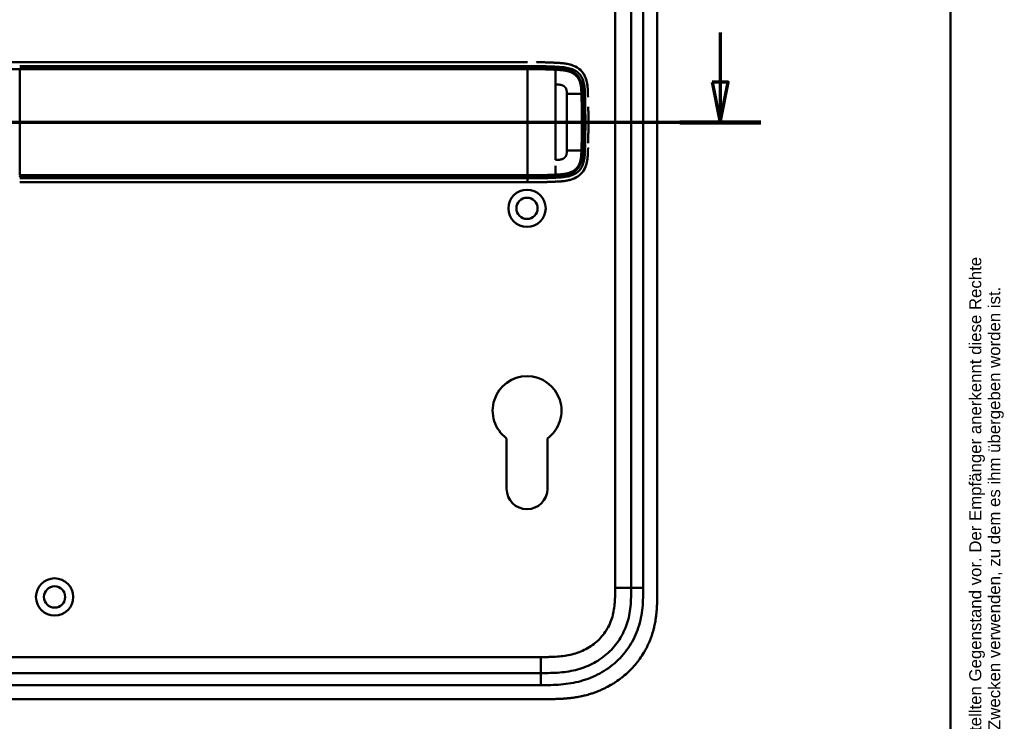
# Model space of a CAD drawing. Header units: millimetres. Extents: x 20 to 833, y 20 to 574.
# Tile 9 of 10: x 587 to 833, y 252 to 427. Entities that reach past the tile are written whole.
import ezdxf
from ezdxf.enums import TextEntityAlignment as Align

# ---------------------------------------------------------------- set-up
doc = ezdxf.new("R2010")
doc.units = ezdxf.units.MM
doc.header["$LTSCALE"] = 2
for name, color, linetype, lineweight in [('Schnittansichtslinien(DIN)', 7, 'Continuous', 70), ('Sichtbare Kanten(DIN)', 7, 'Continuous', 50), ('Sichtbare tangentiale Kanten(DIN)', 7, 'Continuous', 50), ('Skizziergeometrie(DIN)', 7, 'Continuous', 50), ('Symbole(DIN)', 7, 'Continuous', 25)]:
    doc.layers.add(name, color=color, linetype=linetype, lineweight=lineweight)
doc.styles.add('Aktuell-DIN', font='arial.ttf')
doc.styles.add('Textstil10', font='arial.ttf')
doc.styles.add('Textstil41', font='arial.ttf', dxfattribs={"width": 0.8})
doc.styles.add('Textstil83', font='arial.ttf', dxfattribs={"width": 0.8})

# ---------------------------------------------------------------- blocks, each defined once
blk = doc.blocks.new('Ränder Standardrahmen')
at = {"layer": 'Skizziergeometrie(DIN)', "flags": 128}
blk.add_lwpolyline([(10, 10), (10, 287), (410, 287), (410, 10), (10, 10)], dxfattribs=at)
blk = doc.blocks.new('Schriftfelder Heusser')
at = {"layer": 'Symbole(DIN)', "color": 7, "insert": (293.33, 191.7), "char_height": 1.5, "width": 182.3003, "attachment_point": 1, "rotation": 90, "line_spacing_factor": 0.944221, "style": 'Aktuell-DIN'}
blk.add_mtext('\\fArial|b0|i0;\\H1.5000;Die Schlossfabrik Heusser AG ist Eigentümerin dieses Dokumentes und behält sich alle Rechte an diesem und dem dargestellten Gegenstand vor. Der Empfänger anerkennt diese Rechte\\Pund wird das Dokument nicht ohne schriftliche Ermächtigung der Eigentümerin Dritten zugänglich machen oder zu anderen Zwecken verwenden, zu dem es ihm übergeben worden ist.\\P ', dxfattribs=at)
at = {"layer": 'Symbole(DIN)', "color": 179, "true_color": 0x262659, "style": 'Textstil10'}
blk.add_attdef('ERSTELLUNGSDATUM_001', (217.23, 218.29), '', height=2, dxfattribs=at)
at = {"layer": 'Symbole(DIN)', "color": 179, "true_color": 0x262659}
for tag, height, style, p in [('AUTOR', 2.49, 'Aktuell-DIN', (240.03, 219.26)), ('KONTROLLDATUM', 2, 'Textstil10', (217.42, 215.04)), ('KONTROLLIERT_VON', 2, 'Textstil10', (239.98, 215.05))]:
    blk.add_attdef(tag, text='', height=height, dxfattribs=dict(at, style=style)).set_placement(p, align=Align.MIDDLE_LEFT)
at = {"layer": 'Symbole(DIN)', "color": 7, "style": 'Textstil83', "width": 0.8}
blk.add_attdef('Anfänglicher_Ansichtsmaßstab_001', (281.57, 213.34), '', height=2.3, dxfattribs=at)
at = {"layer": 'Symbole(DIN)', "color": 179, "true_color": 0x262659, "style": 'Textstil10'}
blk.add_attdef('PROJEKT', text='', height=2, dxfattribs=at).set_placement((217.77, 209.72), align=Align.BOTTOM_LEFT)
at = {"layer": 'Symbole(DIN)', "color": 7, "style": 'Textstil41', "width": 0.8}
blk.add_attdef('STATUS', text='', height=5, dxfattribs=at).set_placement((284.53, 195.86), align=Align.MIDDLE_CENTER)
blk = doc.blocks.new('2DTransSchnitt0')
at = {"layer": 'Schnittansichtslinien(DIN)', "linetype": 'Continuous'}
for p, q in [((381.24, 211.92), (381.24, 205.72)), ((380.24, 205.72), (381.24, 200.72)), ((382.24, 205.72), (380.24, 205.72)), ((381.24, 205.72), (381.24, 200.72)), ((381.24, 200.72), (382.24, 205.72)), ((386.29, 200.72), (250.64, 200.72))]:
    blk.add_line(p, q, dxfattribs=at)
at = {"layer": 'Schnittansichtslinien(DIN)', "linetype": 'Continuous', "lineweight": 140}
blk.add_line((386.29, 200.72), (376.2, 200.72), dxfattribs=at)
at = {"layer": 'Schnittansichtslinien(DIN)', "linetype": 'Continuous', "flags": 128}
blk.add_lwpolyline([(380.24, 205.72), (381.24, 200.72), (382.24, 205.72), (380.24, 205.72)], dxfattribs=at)
at = {"layer": 'Schnittansichtslinien(DIN)'}
blk.add_solid([(380.24, 205.72), (381.24, 200.72), (382.24, 205.72), (380.24, 205.72)], dxfattribs=at)

msp = doc.modelspace()

# ---------------------------------------------------------------- linework, layer by layer
at = {"layer": 'Sichtbare Kanten(DIN)'}
for p, q in [((740.212, 285.263), (740.212, 474.695)), ((746.712, 284.264), (746.712, 475.695)), ((714.348, 416.483), (587.497, 416.483)), ((724.134, 404.479), (724.135, 404.479)), ((728.186, 404.479), (728.186, 404.479)), ((724.135, 398.479), (724.134, 398.479)), ((728.186, 398.479), (728.186, 398.479)), ((587.497, 386.483), (714.348, 386.483)), ((709.111, 309.979), (709.111, 322.555)), ((719.311, 322.554), (719.311, 309.979)), ((572.75, 263.979), (717.673, 263.979)), ((559.75, 257.479), (718.673, 257.479))]:
    msp.add_line(p, q, dxfattribs=at)
for centre, radius in [((714.212, 379.979), 4.65), ((714.212, 379.979), 2.65), ((596.212, 282.979), 4.65), ((596.212, 282.979), 2.65)]:
    msp.add_circle(centre, radius, dxfattribs=at)
for centre, radius, start, end in [((714.212, 401.479), 14, 104.46083, 104.46616), ((714.212, 401.479), 13.8, 100.78374, 100.78832), ((714.212, 401.479), 13.8, 73.28693, 73.28729), ((714.212, 401.479), 11.7, 31.98569, 31.98649), ((714.212, 401.479), 11.6, 31.18578, 31.18695), ((714.212, 401.479), 11.5, 30.35256, 30.35418), ((714.212, 401.479), 11.5, 329.64582, 329.64689), ((714.212, 401.479), 11.6, 328.81305, 328.81381), ((714.212, 401.479), 11.7, 328.01351, 328.01403), ((714.212, 401.479), 14, 255.42748, 255.43284), ((714.212, 401.479), 13.8, 259.06815, 259.07275), ((714.211, 401.48), 13.801, 286.81616, 286.8165), ((714.212, 329.479), 8.6, 306.36956, 233.62588), ((714.211, 309.979), 5.1, 180, 0)]:
    msp.add_arc(centre, radius, start, end, dxfattribs=at)
for points, degree, knots in [([(560.869, 416.483), (561.255, 416.483), (561.622, 416.483), (562.426, 416.483), (562.845, 416.483), (564.11, 416.483), (564.999, 416.483), (567.872, 416.483), (569.953, 416.483), (575.1, 416.483), (578.208, 416.483), (583.37, 416.483), (585.434, 416.483), (587.497, 416.483)], 3, [0, 0, 0, 0, 0.1534173, 0.1534173, 0.3047718, 0.3047718, 0.5966116, 0.5966116, 1.2249955, 1.2249955, 2.1545342, 2.1545342, 2.7736042, 2.7736042, 2.7736042, 2.7736042]), ([(716.58, 416.472), (716.58, 416.472), (716.58, 416.472), (716.58, 416.472), (716.58, 416.472), (716.58, 416.472), (716.58, 416.472), (716.581, 416.472), (716.582, 416.472), (716.587, 416.472), (716.592, 416.472), (716.604, 416.472), (716.611, 416.472), (716.636, 416.472), (716.654, 416.471), (716.77, 416.47), (716.867, 416.468), (716.997, 416.466), (717.029, 416.466), (717.072, 416.465), (717.083, 416.465), (717.097, 416.465), (717.101, 416.464), (717.106, 416.464), (717.107, 416.464), (717.108, 416.464), (717.109, 416.464), (717.109, 416.464), (717.11, 416.464), (717.11, 416.464), (717.11, 416.464), (717.11, 416.464)], 3, [0, 0, 0, 0, 0.000010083, 0.000010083, 0.000030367, 0.000030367, 0.000084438, 0.000084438, 0.00022861, 0.00022861, 0.001766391, 0.001766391, 0.003816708, 0.003816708, 0.009284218, 0.009284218, 0.038444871, 0.038444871, 0.048164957, 0.048164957, 0.051405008, 0.051405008, 0.052485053, 0.052485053, 0.052845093, 0.052845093, 0.05296512, 0.05296512, 0.053005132, 0.053005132, 0.053043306, 0.053043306, 0.053043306, 0.053043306]), ([(721.478, 416.316), (721.478, 416.316), (721.459, 416.317), (721.268, 416.326), (720.902, 416.342), (720.348, 416.368), (719.593, 416.396), (718.787, 416.425), (718.113, 416.443), (717.621, 416.455), (717.305, 416.461), (717.164, 416.463), (717.11, 416.464)], 5, [0, 0, 0, 0, 0, 0, 0.00002286, 0.00969157, 0.09825636, 0.18682115, 0.27538594, 0.36395073, 0.40823312, 0.43566831, 0.43566831, 0.43566831, 0.43566831, 0.43566831, 0.43566831]), ([(723.178, 416.202), (723.121, 416.207), (723.064, 416.213), (723.008, 416.218), (722.729, 416.244), (722.451, 416.264), (722.172, 416.28)], 3, [1.11173243, 1.11173243, 1.11173243, 1.11173243, 1.12964673, 1.12964673, 1.12964673, 1.21762011, 1.21762011, 1.21762011, 1.21762011]), ([(722.172, 416.28), (722.172, 416.28), (722.172, 416.28), (722.172, 416.28), (722.172, 416.28), (722.173, 416.28), (722.173, 416.28), (722.175, 416.28), (722.176, 416.28), (722.18, 416.28), (722.184, 416.279), (722.197, 416.279), (722.208, 416.278), (722.249, 416.276), (722.279, 416.274), (722.402, 416.266), (722.494, 416.26), (722.723, 416.243), (722.86, 416.232), (723.048, 416.214), (723.1, 416.209), (723.156, 416.204), (723.16, 416.203), (723.169, 416.202), (723.172, 416.202), (723.176, 416.202), (723.177, 416.202), (723.177, 416.202), (723.177, 416.202), (723.177, 416.202), (723.178, 416.202), (723.178, 416.201), (723.178, 416.201), (723.178, 416.201), (723.178, 416.201), (723.178, 416.201)], 3, [0, 0, 0, 0, 0.00003166, 0.00003166, 0.00007175, 0.00007175, 0.00018596, 0.00018596, 0.00052834, 0.00052834, 0.00155512, 0.00155512, 0.00463506, 0.00463506, 0.01387455, 0.01387455, 0.04159374, 0.04159374, 0.08317485, 0.08317485, 0.09876658, 0.09876658, 0.10022827, 0.10022827, 0.10132472, 0.10132472, 0.1014245, 0.1014245, 0.10147482, 0.10147482, 0.10150043, 0.10150043, 0.10151366, 0.10151366, 0.10152856, 0.10152856, 0.10152856, 0.10152856]), ([(729.306, 410.428), (729.289, 410.586), (729.269, 410.744), (729.14, 411.598), (728.965, 412.273), (728.386, 413.517), (728.007, 414.055), (727.025, 414.979), (726.451, 415.332), (724.713, 416.051), (723.503, 416.197), (722.307, 416.272)], 3, [-1.0928074, -1.0928074, -1.0928074, -1.0928074, -1.045951, -1.045951, -0.838061, -0.838061, -0.6395491, -0.6395491, -0.4375462, -0.4375462, -0.0824985, -0.0824985, -0.0824985, -0.0824985]), ([(728.673, 412.898), (728.673, 412.898), (728.673, 412.898), (728.673, 412.898), (728.673, 412.898), (728.674, 412.897), (728.674, 412.897), (728.674, 412.895), (728.675, 412.894), (728.677, 412.89), (728.678, 412.887), (728.684, 412.874), (728.689, 412.864), (728.706, 412.825), (728.719, 412.796), (728.77, 412.678), (728.806, 412.589), (728.853, 412.466), (728.866, 412.433), (728.882, 412.386), (728.887, 412.374), (728.893, 412.356), (728.895, 412.351), (728.897, 412.344), (728.898, 412.341), (728.899, 412.338), (728.9, 412.336), (728.901, 412.334), (728.901, 412.334), (728.901, 412.333), (728.901, 412.333), (728.901, 412.332), (728.901, 412.332), (728.901, 412.332), (728.901, 412.332), (728.901, 412.332), (728.902, 412.332), (728.902, 412.332), (728.902, 412.332), (728.902, 412.332)], 3, [0, 0, 0, 0, 0.000053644, 0.000053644, 0.000093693, 0.000093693, 0.000213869, 0.000213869, 0.000574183, 0.000574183, 0.001654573, 0.001654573, 0.00489501, 0.00489501, 0.014615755, 0.014615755, 0.043784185, 0.043784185, 0.054719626, 0.054719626, 0.058820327, 0.058820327, 0.060417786, 0.060417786, 0.061217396, 0.061217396, 0.06161808, 0.06161808, 0.061819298, 0.061819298, 0.061920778, 0.061920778, 0.06197238, 0.06197238, 0.061999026, 0.061999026, 0.062013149, 0.062013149, 0.062029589, 0.062029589, 0.062029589, 0.062029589]), ([(729.412, 408.745), (729.412, 408.745), (729.412, 408.745), (729.412, 408.744), (729.412, 408.744), (729.412, 408.744), (729.412, 408.743), (729.412, 408.742), (729.412, 408.741), (729.412, 408.736), (729.412, 408.732), (729.412, 408.718), (729.413, 408.707), (729.414, 408.664), (729.415, 408.631), (729.42, 408.502), (729.423, 408.405), (729.428, 408.235), (729.43, 408.162), (729.434, 408.035), (729.436, 407.98), (729.438, 407.921), (729.438, 407.916), (729.438, 407.907), (729.438, 407.903), (729.439, 407.898), (729.439, 407.898), (729.439, 407.896), (729.439, 407.896), (729.439, 407.895), (729.439, 407.895), (729.439, 407.895), (729.439, 407.895), (729.439, 407.895)], 3, [0, 0, 0, 0, 0.0000685, 0.0000685, 0.000108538, 0.000108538, 0.000228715, 0.000228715, 0.000589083, 0.000589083, 0.00166957, 0.00166957, 0.004910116, 0.004910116, 0.014630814, 0.014630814, 0.043792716, 0.043792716, 0.065662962, 0.065662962, 0.08206584, 0.08206584, 0.083603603, 0.083603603, 0.084757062, 0.084757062, 0.084973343, 0.084973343, 0.085135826, 0.085135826, 0.085162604, 0.085162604, 0.08517595, 0.08517595, 0.08517595, 0.08517595]), ([(729.523, 403.788), (729.518, 404.199), (729.513, 404.61), (729.506, 405.023), (729.504, 405.118), (729.503, 405.214), (729.501, 405.31)], 3, [0.93532745, 0.93532745, 0.93532745, 0.93532745, 1.05789587, 1.05789587, 1.05789587, 1.08637381, 1.08637381, 1.08637381, 1.08637381]), ([(729.523, 403.788), (729.523, 403.788), (729.523, 403.787), (729.523, 403.787), (729.523, 403.787), (729.523, 403.786), (729.523, 403.786), (729.523, 403.784), (729.523, 403.783), (729.523, 403.778), (729.523, 403.775), (729.523, 403.76), (729.523, 403.749), (729.524, 403.706), (729.524, 403.674), (729.525, 403.544), (729.526, 403.447), (729.53, 403.058), (729.531, 402.767), (729.533, 402.437), (729.533, 402.399), (729.533, 402.342), (729.534, 402.323), (729.534, 402.295), (729.534, 402.285), (729.534, 402.271), (729.534, 402.266), (729.534, 402.259), (729.534, 402.257), (729.534, 402.253), (729.534, 402.252), (729.534, 402.25), (729.534, 402.25), (729.534, 402.249), (729.534, 402.248), (729.534, 402.248), (729.534, 402.248), (729.534, 402.248), (729.534, 402.248), (729.534, 402.247), (729.534, 402.247), (729.534, 402.247), (729.534, 402.247), (729.534, 402.247)], 3, [0, 0, 0, 0, 0.00007709, 0.00007709, 0.00011709, 0.00011709, 0.0002371, 0.0002371, 0.00059712, 0.00059712, 0.00167714, 0.00167714, 0.00491717, 0.00491717, 0.0146372, 0.0146372, 0.04379722, 0.04379722, 0.13127739, 0.13127739, 0.14267197, 0.14267197, 0.1483693, 0.1483693, 0.15121801, 0.15121801, 0.15264242, 0.15264242, 0.15335469, 0.15335469, 0.15371088, 0.15371088, 0.15388903, 0.15388903, 0.15397817, 0.15397817, 0.15402279, 0.15402279, 0.15404516, 0.15404516, 0.15405641, 0.15405641, 0.15406792, 0.15406792, 0.15406792, 0.15406792]), ([(729.534, 400.722), (729.535, 400.975), (729.535, 401.229), (729.535, 401.482), (729.535, 401.737), (729.535, 401.992), (729.534, 402.247)], 3, [0.62936601, 0.62936601, 0.62936601, 0.62936601, 0.70537642, 0.70537642, 0.70537642, 0.78178643, 0.78178643, 0.78178643, 0.78178643]), ([(729.501, 397.656), (729.503, 397.751), (729.504, 397.847), (729.506, 397.942), (729.513, 398.355), (729.518, 398.766), (729.523, 399.178)], 3, [0.32448872, 0.32448872, 0.32448872, 0.32448872, 0.35285696, 0.35285696, 0.35285696, 0.47549945, 0.47549945, 0.47549945, 0.47549945]), ([(729.534, 400.722), (729.534, 400.722), (729.534, 400.721), (729.534, 400.721), (729.534, 400.721), (729.534, 400.72), (729.534, 400.72), (729.534, 400.718), (729.534, 400.717), (729.534, 400.712), (729.534, 400.709), (729.534, 400.694), (729.534, 400.683), (729.534, 400.64), (729.533, 400.608), (729.533, 400.478), (729.532, 400.381), (729.53, 399.992), (729.528, 399.701), (729.525, 399.354), (729.524, 399.3), (729.523, 399.225), (729.523, 399.204), (729.523, 399.183), (729.523, 399.182), (729.523, 399.18), (729.523, 399.18), (729.523, 399.179), (729.523, 399.179), (729.523, 399.178), (729.523, 399.178), (729.523, 399.178), (729.523, 399.178), (729.523, 399.178), (729.523, 399.178), (729.523, 399.178)], 3, [0, 0, 0, 0, 0.00006794, 0.00006794, 0.00010794, 0.00010794, 0.00022795, 0.00022795, 0.00058796, 0.00058796, 0.00166798, 0.00166798, 0.004908, 0.004908, 0.01462802, 0.01462802, 0.04378804, 0.04378804, 0.13126821, 0.13126821, 0.14767072, 0.14767072, 0.15382171, 0.15382171, 0.15411336, 0.15411336, 0.15425925, 0.15425925, 0.15433228, 0.15433228, 0.15436886, 0.15436886, 0.15438723, 0.15438723, 0.15440596, 0.15440596, 0.15440596, 0.15440596]), ([(729.501, 397.656), (729.501, 397.656), (729.501, 397.656), (729.501, 397.655), (729.501, 397.655), (729.501, 397.655), (729.501, 397.654), (729.501, 397.653), (729.501, 397.652), (729.501, 397.647), (729.501, 397.643), (729.5, 397.629), (729.5, 397.618), (729.499, 397.575), (729.499, 397.542), (729.496, 397.413), (729.494, 397.316), (729.487, 396.927), (729.48, 396.636), (729.473, 396.322), (729.472, 396.3), (729.472, 396.274), (729.472, 396.27), (729.471, 396.262), (729.471, 396.259), (729.471, 396.255), (729.471, 396.255), (729.471, 396.254), (729.471, 396.253), (729.471, 396.253), (729.471, 396.253), (729.471, 396.253)], 3, [0, 0, 0, 0, 0.00003042, 0.00003042, 0.00007044, 0.00007044, 0.00019048, 0.00019048, 0.00055053, 0.00055053, 0.00163058, 0.00163058, 0.00487062, 0.00487062, 0.01459066, 0.01459066, 0.0437507, 0.0437507, 0.13123111, 0.13123111, 0.13788283, 0.13788283, 0.13913003, 0.13913003, 0.14006547, 0.14006547, 0.14024087, 0.14024087, 0.14037254, 0.14037254, 0.14038465, 0.14038465, 0.14038465, 0.14038465]), ([(722.295, 386.692), (723.377, 386.76), (724.465, 386.883), (726.14, 387.474), (726.749, 387.798), (727.803, 388.674), (728.219, 389.191), (728.908, 390.488), (729.107, 391.223), (729.311, 392.453), (729.355, 392.995), (729.383, 393.54)], 3, [-1.1255122, -1.1255122, -1.1255122, -1.1255122, -0.8348812, -0.8348812, -0.6468758, -0.6468758, -0.4644401, -0.4644401, -0.2506566, -0.2506566, -0.0864851, -0.0864851, -0.0864851, -0.0864851]), ([(729.439, 395.069), (729.439, 395.069), (729.439, 395.069), (729.439, 395.069), (729.439, 395.069), (729.439, 395.068), (729.439, 395.068), (729.438, 395.051), (729.438, 395.034), (729.436, 394.994), (729.436, 394.971), (729.431, 394.827), (729.427, 394.705), (729.421, 394.502), (729.418, 394.421), (729.415, 394.313), (729.414, 394.286), (729.413, 394.25), (729.412, 394.241), (729.412, 394.229), (729.412, 394.226), (729.412, 394.222), (729.412, 394.221), (729.412, 394.219), (729.412, 394.219), (729.412, 394.218), (729.411, 394.218), (729.411, 394.218)], 3, [0, 0, 0, 0, 0.000012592, 0.000012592, 0.000034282, 0.000034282, 0.000102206, 0.000102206, 0.005244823, 0.005244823, 0.012100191, 0.012100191, 0.048663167, 0.048663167, 0.073039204, 0.073039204, 0.081164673, 0.081164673, 0.083873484, 0.083873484, 0.084776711, 0.084776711, 0.085077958, 0.085077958, 0.085178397, 0.085178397, 0.085279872, 0.085279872, 0.085279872, 0.085279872]), ([(728.898, 390.623), (728.898, 390.623), (728.898, 390.623), (728.898, 390.623), (728.898, 390.623), (728.898, 390.623), (728.898, 390.623), (728.897, 390.622), (728.897, 390.621), (728.896, 390.618), (728.896, 390.616), (728.893, 390.608), (728.891, 390.602), (728.882, 390.578), (728.875, 390.559), (728.849, 390.486), (728.828, 390.431), (728.785, 390.323), (728.763, 390.27), (728.729, 390.191), (728.717, 390.164), (728.7, 390.125), (728.694, 390.112), (728.685, 390.092), (728.682, 390.085), (728.677, 390.076), (728.676, 390.072), (728.673, 390.067), (728.673, 390.066), (728.671, 390.063), (728.671, 390.062), (728.67, 390.061), (728.67, 390.061), (728.67, 390.06), (728.67, 390.06), (728.67, 390.06), (728.67, 390.059), (728.67, 390.059), (728.67, 390.059), (728.67, 390.059), (728.67, 390.059), (728.67, 390.059)], 3, [0, 0, 0, 0, 0.000029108, 0.000029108, 0.000069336, 0.000069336, 0.000142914, 0.000142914, 0.000363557, 0.000363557, 0.001025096, 0.001025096, 0.003009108, 0.003009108, 0.008960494, 0.008960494, 0.026815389, 0.026815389, 0.044302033, 0.044302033, 0.053052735, 0.053052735, 0.057429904, 0.057429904, 0.059619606, 0.059619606, 0.060715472, 0.060715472, 0.061264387, 0.061264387, 0.061539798, 0.061539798, 0.061678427, 0.061678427, 0.06174862, 0.06174862, 0.061784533, 0.061784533, 0.061803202, 0.061803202, 0.061823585, 0.061823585, 0.061823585, 0.061823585]), ([(723.136, 386.759), (723.136, 386.759), (723.136, 386.759), (723.134, 386.759), (723.133, 386.759), (723.13, 386.758), (723.127, 386.758), (723.111, 386.757), (723.098, 386.755), (722.793, 386.726), (722.5, 386.704), (720.64, 386.593), (719.066, 386.54), (716.445, 386.486), (715.397, 386.482), (714.348, 386.482)], 3, [0, 0, 0, 0, 0.00009264, 0.00009264, 0.00046302, 0.00046302, 0.00120364, 0.00120364, 0.00534922, 0.00534922, 0.09385061, 0.09385061, 0.56580604, 0.56580604, 0.88027176, 0.88027176, 0.88027176, 0.88027176]), ([(718.052, 386.521), (718.181, 386.524), (718.488, 386.532), (718.976, 386.547), (719.649, 386.571), (720.35, 386.597), (720.902, 386.623), (721.268, 386.639), (721.459, 386.648), (721.478, 386.649)], 5, [0.37850291, 0.37850291, 0.37850291, 0.37850291, 0.37850291, 0.37850291, 0.44282401, 0.53138881, 0.61995362, 0.70851842, 0.71828181, 0.71828181, 0.71828181, 0.71828181, 0.71828181, 0.71828181]), ([(717.673, 263.979), (718.479, 263.979), (720.075, 263.98), (722.412, 264.087), (724.677, 264.364), (727.595, 265.001), (731.029, 266.364), (734.613, 268.906), (737.443, 272.249), (739.002, 275.528), (739.75, 278.356), (740.08, 280.574), (740.21, 282.88), (740.212, 284.464), (740.212, 285.263)], 3, [18.3883596, 18.3883596, 18.3883596, 18.3883596, 18.6318617, 18.875363, 19.1188643, 19.3623656, 19.8493681, 20.3363707, 20.8233732, 21.3103757, 21.553877, 21.7973783, 22.0408796, 22.2843823, 22.2843823, 22.2843823, 22.2843823]), ([(718.673, 257.479), (719.27, 257.479), (720.321, 257.48), (721.533, 257.505), (722.445, 257.54), (723.055, 257.573), (723.818, 257.627), (724.429, 257.681), (725.192, 257.765), (725.802, 257.845), (726.717, 257.986), (727.629, 258.156), (728.835, 258.434), (729.731, 258.682), (730.619, 258.963), (731.206, 259.166), (732.077, 259.497), (732.936, 259.859), (734.197, 260.465), (735.287, 261.068), (736.602, 261.901), (737.613, 262.629), (738.82, 263.613), (739.738, 264.457), (740.818, 265.581), (741.627, 266.532), (742.561, 267.781), (743.245, 268.826), (743.939, 270.049), (744.357, 270.888), (744.739, 271.743), (744.976, 272.32), (745.249, 273.051), (745.449, 273.643), (745.676, 274.388), (745.839, 274.989), (746.056, 275.896), (746.239, 276.809), (746.427, 278.035), (746.529, 278.954), (746.604, 279.873), (746.642, 280.485), (746.676, 281.248), (746.693, 281.856), (746.706, 282.613), (746.711, 283.366), (746.712, 283.965), (746.712, 284.264)], 3, [0.00000945, 0.00000945, 0.00000945, 0.00000945, 0.04167564, 0.07292528, 0.08334182, 0.10417491, 0.11459146, 0.13542455, 0.1458411, 0.16667419, 0.17709074, 0.20834038, 0.22917347, 0.26042311, 0.27083965, 0.29167275, 0.30208929, 0.33333893, 0.35417202, 0.39583821, 0.4166713, 0.45833749, 0.47917058, 0.52083676, 0.54166985, 0.58333604, 0.60416913, 0.64583532, 0.66666841, 0.69791805, 0.70833459, 0.72916769, 0.73958423, 0.76041733, 0.77083387, 0.79166696, 0.80208351, 0.83333315, 0.85416624, 0.88541588, 0.89583243, 0.91666552, 0.92708206, 0.94791516, 0.9583317, 0.9791648, 0.99999789, 0.99999789, 0.99999789, 0.99999789])]:
    msp.add_open_spline(points, degree=degree, knots=knots, dxfattribs=at)
for points in [[(728.901, 412.332), (728.834, 412.524), (728.758, 412.713), (728.673, 412.898)], [(729.418, 408.562), (729.417, 408.57), (729.417, 408.577), (729.417, 408.584)], [(729.417, 394.38), (729.417, 394.387), (729.417, 394.395), (729.418, 394.403)], [(728.669, 390.059), (728.755, 390.243), (728.831, 390.432), (728.898, 390.623)]]:
    msp.add_open_spline(points, degree=3, dxfattribs=at)
at = {"layer": 'Sichtbare tangentiale Kanten(DIN)'}
for p, q in [((736.212, 285.264), (736.212, 474.695)), ((743.212, 474.695), (743.212, 285.263)), ((587.497, 388.226), (587.497, 414.739)), ((714.348, 415.035), (714.348, 415.492)), ((721.365, 414.87), (721.401, 415.329)), ((728.09, 408.562), (728.657, 408.562)), ((728.09, 394.403), (728.657, 394.403)), ((714.348, 387.472), (714.348, 387.93)), ((721.365, 388.095), (721.401, 387.636)), ((736.212, 285.264), (740.212, 285.264)), ((740.212, 285.263), (743.212, 285.263)), ((572.75, 267.979), (717.674, 267.979)), ((717.674, 267.979), (717.674, 263.979)), ((717.673, 263.979), (717.673, 260.979)), ((717.673, 260.979), (572.75, 260.979))]:
    msp.add_line(p, q, dxfattribs=at)
for centre, major_axis, start_param, end_param in [((721.353, 391.114), (0, 24.021), 5.6792533, 6.0669064), ((721.353, 411.907), (0, -24.076), 0.0832449, 0.4855125)]:
    msp.add_ellipse(centre, major_axis=major_axis, ratio=0.00001, start_param=start_param, end_param=end_param, dxfattribs=at)
for points, degree in [([(722.172, 416.28), (721.942, 416.294), (721.711, 416.305), (721.478, 416.316)], 3), ([(714.349, 388.227), (714.35, 390.375), (714.351, 397.254), (714.351, 405.71), (714.35, 412.589), (714.349, 414.738)], 5), ([(721.353, 392.083), (721.353, 395.157), (721.353, 399.26), (721.353, 403.705), (721.353, 407.807), (721.353, 410.882)], 5), ([(724.135, 408.562), (724.133, 409.227), (724.143, 409.803), (723.893, 410.314), (723.47, 410.685), (722.835, 410.888), (722.152, 410.881), (721.353, 410.882)], 7), ([(724.135, 408.562), (724.135, 405.732), (724.136, 402.899), (724.135, 400.066), (724.135, 397.232), (724.135, 394.403)], 5), ([(727.795, 408.562), (727.043, 408.562), (726.31, 408.562), (725.585, 408.562), (724.863, 408.562), (724.135, 408.562)], 5), ([(724.135, 394.403), (724.133, 393.738), (724.144, 393.162), (723.892, 392.65), (723.471, 392.281), (722.834, 392.076), (722.152, 392.084), (721.353, 392.083)], 7), ([(727.795, 394.403), (727.043, 394.403), (726.31, 394.403), (725.585, 394.403), (724.863, 394.403), (724.135, 394.403)], 5), ([(714.348, 386.482), (714.348, 386.482), (714.348, 386.482), (714.348, 386.703), (714.348, 387.068), (714.348, 387.472)], 5)]:
    msp.add_open_spline(points, degree=degree, dxfattribs=at)
for points, degree, knots in [([(728.673, 412.898), (728.595, 413.065), (728.51, 413.228), (728.417, 413.386), (728.134, 413.864), (727.777, 414.293), (727.369, 414.648), (726.96, 415.003), (726.503, 415.285), (726.022, 415.504), (725.542, 415.723), (725.038, 415.879), (724.532, 415.991), (724.081, 416.09), (723.629, 416.155), (723.178, 416.202)], 3, [0.43542627, 0.43542627, 0.43542627, 0.43542627, 0.48834098, 0.48834098, 0.48834098, 0.64866741, 0.64866741, 0.64866741, 0.80899385, 0.80899385, 0.80899385, 0.96932029, 0.96932029, 0.96932029, 1.11173243, 1.11173243, 1.11173243, 1.11173243]), ([(558.985, 414.733), (559.813, 414.733), (560.741, 414.733), (561.769, 414.733), (562.282, 414.733), (562.818, 414.733), (563.372, 414.733), (563.925, 414.733), (564.496, 414.733), (565.078, 414.733), (565.661, 414.733), (566.255, 414.733), (566.857, 414.734), (567.459, 414.734), (568.069, 414.734), (568.682, 414.734), (569.296, 414.735), (569.914, 414.735), (570.535, 414.735), (571.155, 414.735), (571.778, 414.736), (572.403, 414.736), (573.028, 414.736), (573.654, 414.736), (574.281, 414.737), (574.908, 414.737), (575.536, 414.737), (576.165, 414.737), (576.794, 414.738), (577.423, 414.738), (578.053, 414.738), (578.682, 414.738), (579.312, 414.738), (579.942, 414.738), (580.572, 414.738), (581.202, 414.738), (581.832, 414.738), (582.462, 414.738), (583.092, 414.739), (583.722, 414.739), (584.352, 414.739), (584.982, 414.739), (585.611, 414.738), (586.24, 414.738), (586.869, 414.739), (587.497, 414.739)], 3, [-0.0090822, -0.0090822, -0.0090822, -0.0090822, 0.368934, 0.368934, 0.368934, 0.5579421, 0.5579421, 0.5579421, 0.7469502, 0.7469502, 0.7469502, 0.9359583, 0.9359583, 0.9359583, 1.1249664, 1.1249664, 1.1249664, 1.3139745, 1.3139745, 1.3139745, 1.5029826, 1.5029826, 1.5029826, 1.6919907, 1.6919907, 1.6919907, 1.8809988, 1.8809988, 1.8809988, 2.0700069, 2.0700069, 2.0700069, 2.259015, 2.259015, 2.259015, 2.4480231, 2.4480231, 2.4480231, 2.6370312, 2.6370312, 2.6370312, 2.8260393, 2.8260393, 2.8260393, 3.0147053, 3.0147053, 3.0147053, 3.0147053]), ([(587.497, 415.493), (597.453, 415.493), (607.437, 415.493), (617.384, 415.493), (637.813, 415.493), (658.287, 415.493), (678.725, 415.493), (685.309, 415.493), (691.899, 415.493), (698.496, 415.493), (703.802, 415.493), (709.117, 415.493), (714.348, 415.492)], 3, [23.2299829, 23.2299829, 23.2299829, 23.2299829, 26.2168354, 26.2168354, 26.2168354, 32.3515912, 32.3515912, 32.3515912, 34.3279835, 34.3279835, 34.3279835, 35.9173864, 35.9173864, 35.9173864, 35.9173864]), ([(714.356, 415.035), (714.349, 415.035), (711.203, 415.036), (704.868, 415.035), (695.313, 415.036), (682.636, 415.035), (666.785, 415.035), (650.919, 415.035), (635.066, 415.035), (620.799, 415.035), (608.108, 415.035), (598.594, 415.035), (592.254, 415.035), (589.083, 415.035), (587.497, 415.035)], 5, [20.6437384, 20.6437384, 20.6437384, 20.6437384, 20.6437384, 20.6437384, 20.6474288, 22.2330696, 23.8187104, 25.4043512, 26.989992, 28.5756328, 30.1612736, 31.7469144, 32.5397348, 33.3329244, 33.3329244, 33.3329244, 33.3329244, 33.3329244, 33.3329244]), ([(587.497, 414.739), (590.14, 414.739), (592.783, 414.738), (598.068, 414.739), (600.71, 414.739), (608.638, 414.739), (613.925, 414.739), (624.497, 414.739), (629.781, 414.739), (640.35, 414.739), (645.635, 414.739), (656.208, 414.739), (661.496, 414.739), (672.067, 414.739), (677.351, 414.738), (687.916, 414.739), (693.202, 414.739), (703.795, 414.738), (709.11, 414.74), (714.349, 414.738)], 3, [3.0147053, 3.0147053, 3.0147053, 3.0147053, 3.8078678, 3.8078678, 4.6006882, 4.6006882, 6.186329, 6.186329, 7.7719698, 7.7719698, 9.3576106, 9.3576106, 10.9432514, 10.9432514, 12.5288922, 12.5288922, 14.114533, 14.114533, 15.703149, 15.703149, 15.703149, 15.703149]), ([(714.349, 414.738), (714.516, 414.738), (714.857, 414.738), (715.371, 414.738), (716.057, 414.737), (716.912, 414.723), (717.783, 414.71), (718.66, 414.682), (719.555, 414.653), (720.277, 414.622), (720.817, 414.599), (721.175, 414.582), (721.353, 414.574)], 5, [15.70314896, 15.70314896, 15.70314896, 15.70314896, 15.70314896, 15.70314896, 15.78784381, 15.87551383, 15.96318385, 16.05085387, 16.13852389, 16.22619391, 16.31386394, 16.40213792, 16.40213792, 16.40213792, 16.40213792, 16.40213792, 16.40213792]), ([(714.357, 415.492), (714.636, 415.492), (714.916, 415.492), (715.194, 415.492), (715.34, 415.492), (715.485, 415.491), (715.629, 415.491), (715.774, 415.49), (715.918, 415.489), (716.063, 415.487), (716.207, 415.486), (716.352, 415.485), (716.497, 415.483), (716.642, 415.482), (716.787, 415.479), (716.931, 415.477), (717.076, 415.475), (717.221, 415.472), (717.366, 415.47), (717.511, 415.467), (717.656, 415.464), (717.802, 415.46), (718.093, 415.453), (718.387, 415.445), (718.685, 415.436), (718.982, 415.427), (719.283, 415.417), (719.587, 415.406), (719.892, 415.394), (720.199, 415.382), (720.503, 415.369), (720.807, 415.356), (721.108, 415.343), (721.401, 415.329)], 3, [35.91738638, 35.91738638, 35.91738638, 35.91738638, 36.00219131, 36.00219131, 36.00219131, 36.0464737, 36.0464737, 36.0464737, 36.0907561, 36.0907561, 36.0907561, 36.13503849, 36.13503849, 36.13503849, 36.17932089, 36.17932089, 36.17932089, 36.22360328, 36.22360328, 36.22360328, 36.26788568, 36.26788568, 36.26788568, 36.35645047, 36.35645047, 36.35645047, 36.44501526, 36.44501526, 36.44501526, 36.53358005, 36.53358005, 36.53358005, 36.62221221, 36.62221221, 36.62221221, 36.62221221]), ([(721.365, 414.87), (721.365, 414.87), (721.187, 414.879), (720.829, 414.895), (720.29, 414.919), (719.566, 414.95), (718.671, 414.979), (717.789, 415.006), (716.918, 415.02), (716.061, 415.034), (715.378, 415.034), (714.866, 415.035), (714.528, 415.035), (714.364, 415.035)], 5, [19.94598273, 19.94598273, 19.94598273, 19.94598273, 19.94598273, 19.94598273, 19.94606864, 20.03373866, 20.12140868, 20.2090787, 20.29674872, 20.38441874, 20.47208877, 20.55975879, 20.64297049, 20.64297049, 20.64297049, 20.64297049, 20.64297049, 20.64297049]), ([(721.353, 414.574), (721.621, 414.561), (722.153, 414.533), (722.937, 414.483), (723.964, 414.362), (725.222, 414.014), (726.314, 413.364), (727.126, 412.384), (727.58, 411.166), (727.725, 410.141), (727.766, 409.353), (727.786, 408.826), (727.795, 408.562)], 5, [0, 0, 0, 0, 0, 0, 0.1323154, 0.2652369, 0.3981584, 0.5310799, 0.6640014, 0.7969228, 0.9298443, 1.0627357, 1.0627357, 1.0627357, 1.0627357, 1.0627357, 1.0627357]), ([(728.09, 408.562), (728.09, 408.564), (728.081, 408.832), (728.061, 409.365), (728.019, 410.172), (727.869, 411.24), (727.391, 412.538), (726.513, 413.602), (725.34, 414.294), (724.022, 414.656), (722.968, 414.778), (722.171, 414.829), (721.635, 414.857), (721.365, 414.87)], 5, [18.8815067, 18.8815067, 18.8815067, 18.8815067, 18.8815067, 18.8815067, 18.8826968, 19.0156183, 19.1485397, 19.2814612, 19.4143827, 19.5473042, 19.6802257, 19.8131472, 19.9459825, 19.9459825, 19.9459825, 19.9459825, 19.9459825, 19.9459825]), ([(721.401, 415.329), (721.432, 415.327), (721.464, 415.326), (721.496, 415.324), (722.024, 415.299), (722.532, 415.272), (723.03, 415.224), (723.528, 415.177), (724.017, 415.109), (724.489, 415.003), (724.962, 414.896), (725.417, 414.751), (725.837, 414.555), (726.257, 414.36), (726.641, 414.114), (726.976, 413.815), (727.31, 413.517), (727.595, 413.166), (727.821, 412.774), (728.047, 412.382), (728.215, 411.951), (728.335, 411.497), (728.455, 411.043), (728.527, 410.569), (728.573, 410.078), (728.619, 409.588), (728.64, 409.081), (728.657, 408.562)], 3, [36.6222122, 36.6222122, 36.6222122, 36.6222122, 36.6318135, 36.6318135, 36.6318135, 36.79214, 36.79214, 36.79214, 36.9524664, 36.9524664, 36.9524664, 37.1127929, 37.1127929, 37.1127929, 37.2731193, 37.2731193, 37.2731193, 37.4334457, 37.4334457, 37.4334457, 37.5937722, 37.5937722, 37.5937722, 37.7540986, 37.7540986, 37.7540986, 37.9140671, 37.9140671, 37.9140671, 37.9140671]), ([(729.411, 408.745), (729.394, 409.238), (729.373, 409.735), (729.326, 410.235), (729.275, 410.773), (729.193, 411.315), (729.05, 411.848), (729.006, 412.011), (728.957, 412.172), (728.901, 412.332)], 3, [0.01848073, 0.01848073, 0.01848073, 0.01848073, 0.1676881, 0.1676881, 0.1676881, 0.32801454, 0.32801454, 0.32801454, 0.37673844, 0.37673844, 0.37673844, 0.37673844]), ([(727.795, 408.562), (727.795, 408.562), (727.795, 408.56), (727.807, 408.206), (727.827, 407.498), (727.86, 406.431), (727.884, 405.018), (727.91, 403.249), (727.915, 401.482), (727.91, 399.716), (727.884, 397.944), (727.86, 396.531), (727.827, 395.464), (727.807, 394.757), (727.795, 394.403)], 5, [17.4648757, 17.4648757, 17.4648757, 17.4648757, 17.4648757, 17.4648757, 17.4649058, 17.4661327, 17.6430367, 17.8199407, 17.9968447, 18.1737487, 18.3506528, 18.5275568, 18.7044608, 18.8826218, 18.8826218, 18.8826218, 18.8826218, 18.8826218, 18.8826218]), ([(728.09, 394.403), (728.09, 394.403), (728.101, 394.756), (728.121, 395.46), (728.154, 396.528), (728.179, 397.939), (728.205, 399.713), (728.209, 401.482), (728.205, 403.252), (728.179, 405.025), (728.154, 406.437), (728.121, 407.505), (728.101, 408.209), (728.09, 408.562)], 5, [0.0000012, 0.0000012, 0.0000012, 0.0000012, 0.0000012, 0.0000012, 0.0000376, 0.1769417, 0.3538457, 0.5307497, 0.7076537, 0.8845577, 1.0614618, 1.2383658, 1.415305, 1.415305, 1.415305, 1.415305, 1.415305, 1.415305]), ([(728.657, 408.562), (728.658, 408.537), (728.659, 408.51), (728.659, 408.484), (728.669, 408.197), (728.678, 407.908), (728.686, 407.618), (728.695, 407.328), (728.703, 407.036), (728.71, 406.744), (728.724, 406.159), (728.737, 405.572), (728.746, 404.985), (728.793, 402.224), (728.784, 399.494), (728.722, 396.736), (728.718, 396.564), (728.714, 396.393), (728.71, 396.221), (728.703, 395.929), (728.695, 395.637), (728.686, 395.347), (728.678, 395.057), (728.669, 394.768), (728.659, 394.481), (728.659, 394.455), (728.658, 394.429), (728.657, 394.403)], 3, [0, 0, 0, 0, 0.0080362, 0.0080362, 0.0080362, 0.096166, 0.096166, 0.096166, 0.1842959, 0.1842959, 0.1842959, 0.3605556, 0.3605556, 0.3605556, 1.1901476, 1.1901476, 1.1901476, 1.2418542, 1.2418542, 1.2418542, 1.3299841, 1.3299841, 1.3299841, 1.418114, 1.418114, 1.418114, 1.4261482, 1.4261482, 1.4261482, 1.4261482]), ([(727.795, 394.403), (727.786, 394.139), (727.766, 393.612), (727.725, 392.824), (727.58, 391.8), (727.127, 390.583), (726.316, 389.602), (725.225, 388.952), (723.967, 388.603), (722.94, 388.482), (722.155, 388.432), (721.621, 388.404), (721.353, 388.391)], 5, [18.8826218, 18.8826218, 18.8826218, 18.8826218, 18.8826218, 18.8826218, 19.0154411, 19.1482958, 19.2811505, 19.4140052, 19.5468599, 19.6797147, 19.8125694, 19.9453572, 19.9453572, 19.9453572, 19.9453572, 19.9453572, 19.9453572]), ([(721.365, 388.095), (721.366, 388.095), (721.636, 388.108), (722.174, 388.136), (722.971, 388.187), (724.026, 388.31), (725.343, 388.672), (726.515, 389.365), (727.392, 390.428), (727.871, 391.729), (728.019, 392.796), (728.061, 393.603), (728.081, 394.135), (728.09, 394.403)], 5, [0, 0, 0, 0, 0, 0, 0.0004489, 0.1333037, 0.2661584, 0.3990131, 0.5318678, 0.6647225, 0.7975772, 0.9304319, 1.0644705, 1.0644705, 1.0644705, 1.0644705, 1.0644705, 1.0644705]), ([(728.657, 394.403), (728.64, 393.883), (728.619, 393.376), (728.573, 392.887), (728.527, 392.396), (728.455, 391.921), (728.335, 391.468), (728.215, 391.014), (728.047, 390.583), (727.821, 390.191), (727.595, 389.799), (727.31, 389.448), (726.976, 389.149), (726.641, 388.851), (726.256, 388.605), (725.837, 388.41), (725.417, 388.214), (724.962, 388.069), (724.489, 387.962), (724.017, 387.856), (723.529, 387.788), (723.03, 387.74), (722.532, 387.693), (722.023, 387.665), (721.495, 387.64), (721.464, 387.639), (721.433, 387.637), (721.402, 387.636)], 3, [0, 0, 0, 0, 0.159971, 0.159971, 0.159971, 0.3202974, 0.3202974, 0.3202974, 0.4806238, 0.4806238, 0.4806238, 0.6409502, 0.6409502, 0.6409502, 0.8012765, 0.8012765, 0.8012765, 0.9616029, 0.9616029, 0.9616029, 1.1219293, 1.1219293, 1.1219293, 1.2822557, 1.2822557, 1.2822557, 1.2916213, 1.2916213, 1.2916213, 1.2916213]), ([(728.898, 390.623), (728.955, 390.786), (729.005, 390.951), (729.05, 391.117), (729.193, 391.65), (729.275, 392.192), (729.326, 392.729), (729.373, 393.229), (729.394, 393.726), (729.411, 394.218)], 3, [1.63041697, 1.63041697, 1.63041697, 1.63041697, 1.680145, 1.680145, 1.680145, 1.84047137, 1.84047137, 1.84047137, 1.98948416, 1.98948416, 1.98948416, 1.98948416]), ([(723.136, 386.759), (723.602, 386.806), (724.068, 386.872), (724.532, 386.974), (725.038, 387.086), (725.541, 387.242), (726.022, 387.461), (726.503, 387.679), (726.96, 387.962), (727.369, 388.317), (727.777, 388.672), (728.134, 389.101), (728.417, 389.579), (728.509, 389.735), (728.593, 389.895), (728.669, 390.059)], 3, [0.89201039, 0.89201039, 0.89201039, 0.89201039, 1.03883948, 1.03883948, 1.03883948, 1.19916586, 1.19916586, 1.19916586, 1.35949224, 1.35949224, 1.35949224, 1.51981862, 1.51981862, 1.51981862, 1.57193431, 1.57193431, 1.57193431, 1.57193431]), ([(587.498, 387.93), (587.498, 387.93), (589.084, 387.93), (592.255, 387.93), (598.596, 387.93), (608.109, 387.93), (620.799, 387.93), (635.066, 387.93), (650.919, 387.93), (666.785, 387.929), (682.642, 387.93), (695.318, 387.929), (704.871, 387.93), (711.204, 387.929), (714.349, 387.93)], 5, [0, 0, 0, 0, 0, 0, 0.0001149, 0.7929364, 1.585758, 3.1714011, 4.7570442, 6.3426873, 7.9283304, 9.5139735, 11.0996166, 12.6881676, 12.6881676, 12.6881676, 12.6881676, 12.6881676, 12.6881676]), ([(714.357, 388.227), (714.349, 388.227), (711.204, 388.226), (704.868, 388.227), (695.314, 388.226), (682.636, 388.227), (666.786, 388.226), (650.919, 388.226), (635.066, 388.226), (620.799, 388.226), (608.109, 388.226), (598.595, 388.226), (592.254, 388.226), (589.083, 388.226), (587.497, 388.226)], 5, [20.6435054, 20.6435054, 20.6435054, 20.6435054, 20.6435054, 20.6435054, 20.6473042, 22.2329473, 23.8185904, 25.4042335, 26.9898766, 28.5755197, 30.1611628, 31.7468058, 32.5396274, 33.3326459, 33.3326459, 33.3326459, 33.3326459, 33.3326459, 33.3326459]), ([(714.348, 387.472), (709.055, 387.472), (703.779, 387.472), (698.494, 387.472), (679.146, 387.472), (659.797, 387.472), (640.432, 387.472), (627.427, 387.472), (614.461, 387.472), (601.451, 387.472), (596.802, 387.472), (592.142, 387.472), (587.497, 387.472)], 3, [0, 0, 0, 0, 1.5856418, 1.5856418, 1.5856418, 7.3915416, 7.3915416, 7.3915416, 11.2904322, 11.2904322, 11.2904322, 12.683632, 12.683632, 12.683632, 12.683632]), ([(714.349, 387.93), (714.516, 387.93), (714.858, 387.93), (715.372, 387.93), (716.059, 387.931), (716.921, 387.945), (717.792, 387.959), (718.675, 387.986), (719.569, 388.015), (720.293, 388.046), (720.831, 388.07), (721.188, 388.086), (721.365, 388.095)], 5, [0, 0, 0, 0, 0, 0, 0.08482586, 0.17256087, 0.26029588, 0.3480309, 0.43576591, 0.52350093, 0.61123594, 0.69852104, 0.69852104, 0.69852104, 0.69852104, 0.69852104, 0.69852104]), ([(721.402, 387.636), (721.401, 387.636), (721.225, 387.628), (720.87, 387.611), (720.326, 387.587), (719.588, 387.558), (718.678, 387.527), (717.79, 387.503), (716.917, 387.486), (716.043, 387.476), (715.354, 387.473), (714.867, 387.472), (714.532, 387.472), (714.348, 387.472)], 5, [0.00008405, 0.00008405, 0.00008405, 0.00008405, 0.00008405, 0.00008405, 0.00030268, 0.08886749, 0.17743229, 0.26599709, 0.35456189, 0.4431267, 0.5316915, 0.6202563, 0.7088211, 0.7088211, 0.7088211, 0.7088211, 0.7088211, 0.7088211]), ([(721.353, 388.391), (721.353, 388.391), (721.175, 388.383), (720.819, 388.366), (720.28, 388.342), (719.558, 388.312), (718.664, 388.283), (717.786, 388.255), (716.915, 388.242), (716.062, 388.228), (715.378, 388.227), (714.868, 388.227), (714.53, 388.227), (714.365, 388.227)], 5, [19.94535764, 19.94535764, 19.94535764, 19.94535764, 19.94535764, 19.94535764, 19.94542406, 20.03315907, 20.12089408, 20.2086291, 20.29636411, 20.38409913, 20.47183414, 20.55956915, 20.64266413, 20.64266413, 20.64266413, 20.64266413, 20.64266413, 20.64266413]), ([(743.212, 285.263), (743.212, 284.464), (743.211, 282.817), (743.07, 280.283), (742.696, 277.76), (741.829, 274.47), (739.991, 270.601), (736.658, 266.669), (732.467, 263.698), (728.488, 262.123), (725.172, 261.401), (722.649, 261.094), (720.126, 260.98), (718.479, 260.979), (717.673, 260.979)], 3, [18.388359, 18.388359, 18.388359, 18.388359, 18.6318621, 18.8753634, 19.1188646, 19.3623659, 19.8493685, 20.336371, 20.8233735, 21.3103761, 21.5538774, 21.7973786, 22.0408799, 22.2843826, 22.2843826, 22.2843826, 22.2843826]), ([(717.674, 267.979), (717.837, 267.979), (718.001, 267.979), (718.164, 267.979), (718.607, 267.979), (719.05, 267.981), (719.492, 267.988), (719.645, 267.99), (719.797, 267.993), (719.949, 267.996), (720.025, 267.998), (720.102, 268), (720.178, 268.002), (720.254, 268.004), (720.33, 268.006), (720.409, 268.009), (720.719, 268.019), (721.014, 268.032), (721.319, 268.05), (721.327, 268.05), (721.334, 268.05), (721.342, 268.051), (721.959, 268.087), (722.547, 268.139), (723.14, 268.214), (723.149, 268.216), (723.158, 268.217), (723.168, 268.218), (723.768, 268.295), (724.36, 268.396), (724.95, 268.528), (724.955, 268.529), (724.96, 268.53), (724.966, 268.531), (725.565, 268.665), (726.161, 268.831), (726.741, 269.03), (726.744, 269.031), (726.748, 269.032), (726.751, 269.033), (727.338, 269.235), (727.918, 269.473), (728.477, 269.746), (729.037, 270.018), (729.581, 270.329), (730.101, 270.673), (730.621, 271.018), (731.119, 271.398), (731.586, 271.81), (732.057, 272.225), (732.501, 272.676), (732.907, 273.153), (733.312, 273.627), (733.685, 274.136), (734.016, 274.664), (734.345, 275.188), (734.638, 275.742), (734.888, 276.307), (735.134, 276.866), (735.344, 277.449), (735.514, 278.037), (735.515, 278.041), (735.516, 278.046), (735.517, 278.05), (735.683, 278.628), (735.812, 279.215), (735.91, 279.809), (735.912, 279.818), (735.913, 279.827), (735.914, 279.835), (736.011, 280.424), (736.077, 281.014), (736.122, 281.63), (736.123, 281.638), (736.124, 281.645), (736.124, 281.653), (736.146, 281.957), (736.162, 282.251), (736.175, 282.553), (736.187, 282.863), (736.196, 283.172), (736.201, 283.48), (736.212, 284.076), (736.212, 284.671), (736.212, 285.264)], 3, [0, 0, 0, 0, 0.0490671, 0.0490671, 0.0490671, 0.1818725, 0.1818725, 0.1818725, 0.2275822, 0.2275822, 0.2275822, 0.2504376, 0.2504376, 0.2504376, 0.2732931, 0.2732931, 0.2732931, 0.3625526, 0.3625526, 0.3625526, 0.3647147, 0.3647147, 0.3647147, 0.5447737, 0.5447737, 0.5447737, 0.5475879, 0.5475879, 0.5475879, 0.7297386, 0.7297386, 0.7297386, 0.7313885, 0.7313885, 0.7313885, 0.9165146, 0.9165146, 0.9165146, 0.9175992, 0.9175992, 0.9175992, 1.1050076, 1.1050076, 1.1050076, 1.2924792, 1.2924792, 1.2924792, 1.4799717, 1.4799717, 1.4799717, 1.6686885, 1.6686885, 1.6686885, 1.8566662, 1.8566662, 1.8566662, 2.0435313, 2.0435313, 2.0435313, 2.2286199, 2.2286199, 2.2286199, 2.2299464, 2.2299464, 2.2299464, 2.4117448, 2.4117448, 2.4117448, 2.4144628, 2.4144628, 2.4144628, 2.594816, 2.594816, 2.594816, 2.5970115, 2.5970115, 2.5970115, 2.6862568, 2.6862568, 2.6862568, 2.7781066, 2.7781066, 2.7781066, 2.9561096, 2.9561096, 2.9561096, 2.9561096])]:
    msp.add_open_spline(points, degree=degree, knots=knots, dxfattribs=at)

# ---------------------------------------------------------------- block references
at = {"xscale": 2, "yscale": 2, "zscale": 2}
for name, p in [('Ränder Standardrahmen', (0, 0)), ('Schriftfelder Heusser', (238, -362.833))]:
    msp.add_blockref(name, p, dxfattribs=at)
at = {"layer": 'Schnittansichtslinien(DIN)', "xscale": 2, "yscale": 2, "zscale": 2}
msp.add_blockref('2DTransSchnitt0', (0, 0), dxfattribs=at)

doc.saveas('drawing.dxf')
